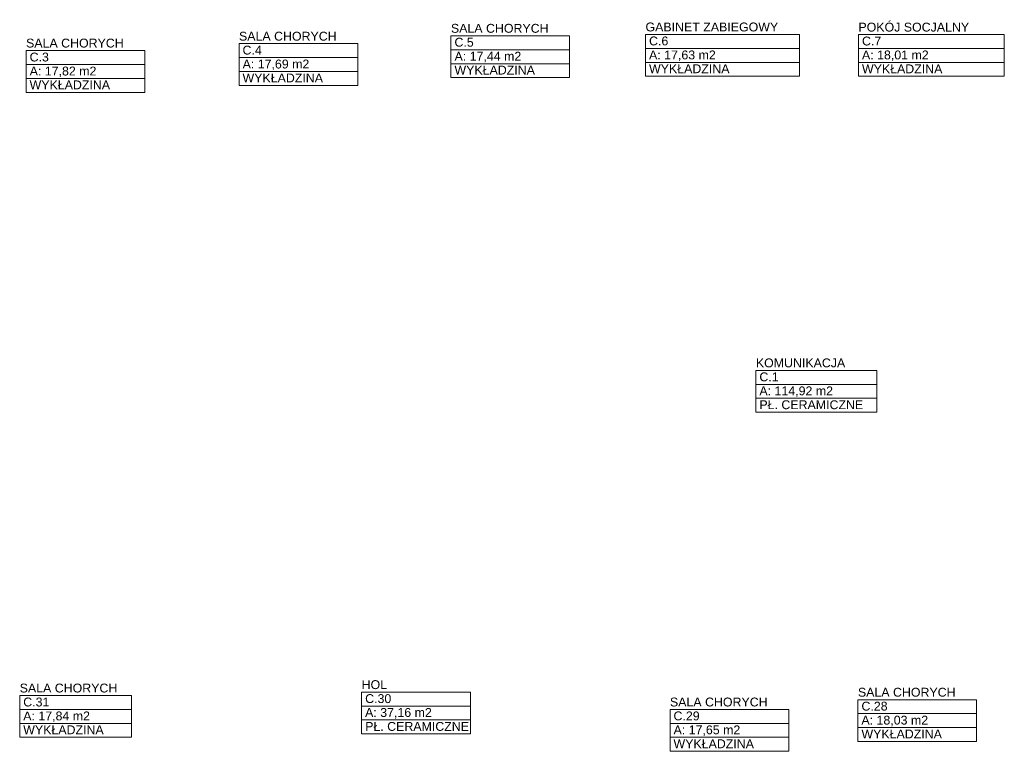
# Model space of a CAD drawing. Header units: millimetres. Extents: x 12683 to 90307, y 30842 to 62253.
# Tile 14 of 152: x 18389 to 19778, y 41222 to 42254. Entities that reach past the tile are written whole.
import ezdxf
from ezdxf.enums import TextEntityAlignment as Align

# ---------------------------------------------------------------- set-up
doc = ezdxf.new("R2010")
doc.units = ezdxf.units.MM
doc.header["$LTSCALE"] = 0.6
doc.layers.add('zzz_podklady_opisy', color=252, linetype='Continuous', lineweight=15)
doc.layers.add('zzzz_mapa', color=252, linetype='Continuous', lineweight=15)
doc.styles.add('GENERATED_STYLE_1', font='ARIAL.TTF')

# ---------------------------------------------------------------- blocks, each defined once
blk = doc.blocks.new('KOMUNIKACJA          _C.1_63_2', base_point=(255868, -37434))
at = {"layer": 'zzzz_mapa', "linetype": 'Continuous'}
for p, q in [((255014, -37238), (256722, -37238)), ((255014, -37434), (255014, -37238)), ((256722, -37238), (256722, -37434)), ((256722, -37434), (255014, -37434)), ((255014, -37434), (256722, -37434)), ((255014, -37630), (255014, -37434)), ((256722, -37434), (256722, -37630)), ((256722, -37630), (255014, -37630)), ((255014, -37630), (256722, -37630)), ((255014, -37827), (255014, -37630)), ((256722, -37630), (256722, -37827)), ((256722, -37827), (255014, -37827))]:
    blk.add_line(p, q, dxfattribs=at)
at = {"linetype": 'Continuous', "flags": 1}
for tag in ['ROOM_AREA', 'ROOM_PERIM', 'ROOM_WALLS_SURF', 'ROOM_DOORS_SURF', 'ROOM_WINDS_SURF', 'ROOM_BASELEV', 'ROOM_HEIGHT', 'ROOM_NET_AREA', 'ROOM_REDUCED_AREA', 'ROOM_CALC_AREA', 'ROOM_VOLUME']:
    blk.add_attdef(tag, text='', height=2000, dxfattribs=at).set_placement((255868, -38467), align=Align.BOTTOM_LEFT)
at = {"layer": 'zzzz_mapa', "linetype": 'Continuous', "insert": (255064, -37463), "char_height": 125, "attachment_point": 1, "style": 'GENERATED_STYLE_1'}
blk.add_mtext('{A: 114,92 m2}', dxfattribs=at)
at = {"layer": 'zzzz_mapa', "style": 'GENERATED_STYLE_1'}
for tag, p in [('ROOM_NAME', (255014, -37232)), ('ROOM_NUMBER', (255064, -37428)), ('basec', (255064, -37821))]:
    blk.add_attdef(tag, text='', height=125, dxfattribs=at).set_placement(p, align=Align.BOTTOM_LEFT)
blk = doc.blocks.new('SALA CHORYCH       _C.3  _66_2', base_point=(245555, -32923))
at = {"layer": 'zzzz_mapa', "linetype": 'Continuous'}
for p, q in [((244718, -32727), (246393, -32727)), ((244718, -32923), (244718, -32727)), ((246393, -32727), (246393, -32923)), ((246393, -32923), (244718, -32923)), ((244718, -32923), (246393, -32923)), ((244718, -33120), (244718, -32923)), ((246393, -32923), (246393, -33120)), ((246393, -33120), (244718, -33120)), ((244718, -33120), (246393, -33120)), ((244718, -33316), (244718, -33120)), ((246393, -33120), (246393, -33316)), ((246393, -33316), (244718, -33316))]:
    blk.add_line(p, q, dxfattribs=at)
at = {"linetype": 'Continuous', "flags": 1}
for tag in ['ROOM_AREA', 'ROOM_PERIM', 'ROOM_WALLS_SURF', 'ROOM_DOORS_SURF', 'ROOM_WINDS_SURF', 'ROOM_BASELEV', 'ROOM_HEIGHT', 'ROOM_NET_AREA', 'ROOM_REDUCED_AREA', 'ROOM_CALC_AREA', 'ROOM_VOLUME']:
    blk.add_attdef(tag, text='', height=2000, dxfattribs=at).set_placement((245555, -33956), align=Align.BOTTOM_LEFT)
at = {"layer": 'zzzz_mapa', "linetype": 'Continuous', "insert": (244768, -32952), "char_height": 125, "attachment_point": 1, "style": 'GENERATED_STYLE_1'}
blk.add_mtext('{A: 17,82 m2}', dxfattribs=at)
at = {"layer": 'zzzz_mapa', "style": 'GENERATED_STYLE_1'}
for tag, p in [('ROOM_NAME', (244718, -32721)), ('ROOM_NUMBER', (244768, -32917)), ('basec', (244768, -33310))]:
    blk.add_attdef(tag, text='', height=125, dxfattribs=at).set_placement(p, align=Align.BOTTOM_LEFT)
blk = doc.blocks.new('SALA CHORYCH       _C.4_67_2', base_point=(248559, -32826))
at = {"layer": 'zzzz_mapa', "linetype": 'Continuous'}
for p, q in [((247722, -32629), (249396, -32629)), ((247722, -32826), (247722, -32629)), ((249396, -32629), (249396, -32826)), ((249396, -32826), (247722, -32826)), ((247722, -32826), (249396, -32826)), ((247722, -33022), (247722, -32826)), ((249396, -32826), (249396, -33022)), ((249396, -33022), (247722, -33022)), ((247722, -33022), (249396, -33022)), ((247722, -33219), (247722, -33022)), ((249396, -33022), (249396, -33219)), ((249396, -33219), (247722, -33219))]:
    blk.add_line(p, q, dxfattribs=at)
at = {"linetype": 'Continuous', "flags": 1}
for tag in ['ROOM_AREA', 'ROOM_PERIM', 'ROOM_WALLS_SURF', 'ROOM_DOORS_SURF', 'ROOM_WINDS_SURF', 'ROOM_BASELEV', 'ROOM_HEIGHT', 'ROOM_NET_AREA', 'ROOM_REDUCED_AREA', 'ROOM_CALC_AREA', 'ROOM_VOLUME']:
    blk.add_attdef(tag, text='', height=2000, dxfattribs=at).set_placement((248559, -33859), align=Align.BOTTOM_LEFT)
at = {"layer": 'zzzz_mapa', "linetype": 'Continuous', "insert": (247772, -32854), "char_height": 125, "attachment_point": 1, "style": 'GENERATED_STYLE_1'}
blk.add_mtext('{A: 17,69 m2}', dxfattribs=at)
at = {"layer": 'zzzz_mapa', "style": 'GENERATED_STYLE_1'}
for tag, p in [('ROOM_NAME', (247722, -32623)), ('ROOM_NUMBER', (247772, -32820)), ('basec', (247772, -33213))]:
    blk.add_attdef(tag, text='', height=125, dxfattribs=at).set_placement(p, align=Align.BOTTOM_LEFT)
blk = doc.blocks.new('SALA CHORYCH       _C.5_68_2', base_point=(251549, -32714))
at = {"layer": 'zzzz_mapa', "linetype": 'Continuous'}
for p, q in [((250712, -32518), (252386, -32518)), ((250712, -32714), (250712, -32518)), ((252386, -32518), (252386, -32714)), ((252386, -32714), (250712, -32714)), ((250712, -32714), (252386, -32714)), ((250712, -32911), (250712, -32714)), ((252386, -32714), (252386, -32911)), ((252386, -32911), (250712, -32911)), ((250712, -32911), (252386, -32911)), ((250712, -33107), (250712, -32911)), ((252386, -32911), (252386, -33107)), ((252386, -33107), (250712, -33107))]:
    blk.add_line(p, q, dxfattribs=at)
at = {"linetype": 'Continuous', "flags": 1}
for tag in ['ROOM_AREA', 'ROOM_PERIM', 'ROOM_WALLS_SURF', 'ROOM_DOORS_SURF', 'ROOM_WINDS_SURF', 'ROOM_BASELEV', 'ROOM_HEIGHT', 'ROOM_NET_AREA', 'ROOM_REDUCED_AREA', 'ROOM_CALC_AREA', 'ROOM_VOLUME']:
    blk.add_attdef(tag, text='', height=2000, dxfattribs=at).set_placement((251549, -33748), align=Align.BOTTOM_LEFT)
at = {"layer": 'zzzz_mapa', "linetype": 'Continuous', "insert": (250762, -32743), "char_height": 125, "attachment_point": 1, "style": 'GENERATED_STYLE_1'}
blk.add_mtext('{A: 17,44 m2}', dxfattribs=at)
at = {"layer": 'zzzz_mapa', "style": 'GENERATED_STYLE_1'}
for tag, p in [('ROOM_NAME', (250712, -32512)), ('ROOM_NUMBER', (250762, -32709)), ('basec', (250762, -33101))]:
    blk.add_attdef(tag, text='', height=125, dxfattribs=at).set_placement(p, align=Align.BOTTOM_LEFT)
blk = doc.blocks.new('GABINET ZABIEGOWY       _C.6_69_2', base_point=(254543, -32696))
at = {"layer": 'zzzz_mapa', "linetype": 'Continuous'}
for p, q in [((253457, -32500), (255628, -32500)), ((253457, -32696), (253457, -32500)), ((255628, -32500), (255628, -32696)), ((255628, -32696), (253457, -32696)), ((253457, -32696), (255628, -32696)), ((253457, -32892), (253457, -32696)), ((255628, -32696), (255628, -32892)), ((255628, -32892), (253457, -32892)), ((253457, -32892), (255628, -32892)), ((253457, -33089), (253457, -32892)), ((255628, -32892), (255628, -33089)), ((255628, -33089), (253457, -33089))]:
    blk.add_line(p, q, dxfattribs=at)
at = {"linetype": 'Continuous', "flags": 1}
for tag in ['ROOM_AREA', 'ROOM_PERIM', 'ROOM_WALLS_SURF', 'ROOM_DOORS_SURF', 'ROOM_WINDS_SURF', 'ROOM_BASELEV', 'ROOM_HEIGHT', 'ROOM_NET_AREA', 'ROOM_REDUCED_AREA', 'ROOM_CALC_AREA', 'ROOM_VOLUME']:
    blk.add_attdef(tag, text='', height=2000, dxfattribs=at).set_placement((254543, -33729), align=Align.BOTTOM_LEFT)
at = {"layer": 'zzzz_mapa', "linetype": 'Continuous', "insert": (253507, -32725), "char_height": 125, "attachment_point": 1, "style": 'GENERATED_STYLE_1'}
blk.add_mtext('{A: 17,63 m2}', dxfattribs=at)
at = {"layer": 'zzzz_mapa', "style": 'GENERATED_STYLE_1'}
for tag, p in [('ROOM_NAME', (253457, -32494)), ('ROOM_NUMBER', (253507, -32690)), ('basec', (253507, -33083))]:
    blk.add_attdef(tag, text='', height=125, dxfattribs=at).set_placement(p, align=Align.BOTTOM_LEFT)
blk = doc.blocks.new('POKÓJ SOCJALNY           _C.7  _70_2', base_point=(257490, -32698))
at = {"layer": 'zzzz_mapa', "linetype": 'Continuous'}
for p, q in [((256461, -32501), (258519, -32501)), ((256461, -32698), (256461, -32501)), ((258519, -32501), (258519, -32698)), ((258519, -32698), (256461, -32698)), ((256461, -32698), (258519, -32698)), ((256461, -32894), (256461, -32698)), ((258519, -32698), (258519, -32894)), ((258519, -32894), (256461, -32894)), ((256461, -32894), (258519, -32894)), ((256461, -33090), (256461, -32894)), ((258519, -32894), (258519, -33090)), ((258519, -33090), (256461, -33090))]:
    blk.add_line(p, q, dxfattribs=at)
at = {"linetype": 'Continuous', "flags": 1}
for tag in ['ROOM_AREA', 'ROOM_PERIM', 'ROOM_WALLS_SURF', 'ROOM_DOORS_SURF', 'ROOM_WINDS_SURF', 'ROOM_BASELEV', 'ROOM_HEIGHT', 'ROOM_NET_AREA', 'ROOM_REDUCED_AREA', 'ROOM_CALC_AREA', 'ROOM_VOLUME']:
    blk.add_attdef(tag, text='', height=2000, dxfattribs=at).set_placement((257490, -33731), align=Align.BOTTOM_LEFT)
at = {"layer": 'zzzz_mapa', "linetype": 'Continuous', "insert": (256511, -32726), "char_height": 125, "attachment_point": 1, "style": 'GENERATED_STYLE_1'}
blk.add_mtext('{A: 18,01 m2}', dxfattribs=at)
at = {"layer": 'zzzz_mapa', "style": 'GENERATED_STYLE_1'}
for tag, p in [('ROOM_NAME', (256461, -32495)), ('ROOM_NUMBER', (256511, -32692)), ('basec', (256511, -33085))]:
    blk.add_attdef(tag, text='', height=125, dxfattribs=at).set_placement(p, align=Align.BOTTOM_LEFT)
blk = doc.blocks.new('SALA CHORYCH       _C.28_91_2', base_point=(257291, -42078))
at = {"layer": 'zzzz_mapa', "linetype": 'Continuous'}
for p, q in [((256453, -41882), (258128, -41882)), ((256453, -42078), (256453, -41882)), ((258128, -41882), (258128, -42078)), ((258128, -42078), (256453, -42078)), ((256453, -42078), (258128, -42078)), ((256453, -42275), (256453, -42078)), ((258128, -42078), (258128, -42275)), ((258128, -42275), (256453, -42275)), ((256453, -42275), (258128, -42275)), ((256453, -42471), (256453, -42275)), ((258128, -42275), (258128, -42471)), ((258128, -42471), (256453, -42471))]:
    blk.add_line(p, q, dxfattribs=at)
at = {"linetype": 'Continuous', "flags": 1}
for tag in ['ROOM_AREA', 'ROOM_PERIM', 'ROOM_WALLS_SURF', 'ROOM_DOORS_SURF', 'ROOM_WINDS_SURF', 'ROOM_BASELEV', 'ROOM_HEIGHT', 'ROOM_NET_AREA', 'ROOM_REDUCED_AREA', 'ROOM_CALC_AREA', 'ROOM_VOLUME']:
    blk.add_attdef(tag, text='', height=2000, dxfattribs=at).set_placement((257291, -43112), align=Align.BOTTOM_LEFT)
at = {"layer": 'zzzz_mapa', "linetype": 'Continuous', "insert": (256503, -42107), "char_height": 125, "attachment_point": 1, "style": 'GENERATED_STYLE_1'}
blk.add_mtext('{A: 18,03 m2}', dxfattribs=at)
at = {"layer": 'zzzz_mapa', "style": 'GENERATED_STYLE_1'}
for tag, p in [('ROOM_NAME', (256453, -41876)), ('ROOM_NUMBER', (256503, -42073)), ('basec', (256503, -42465))]:
    blk.add_attdef(tag, text='', height=125, dxfattribs=at).set_placement(p, align=Align.BOTTOM_LEFT)
blk = doc.blocks.new('SALA CHORYCH       _C.29_92_2', base_point=(254639, -42217))
at = {"layer": 'zzzz_mapa', "linetype": 'Continuous'}
for p, q in [((253802, -42020), (255476, -42020)), ((253802, -42217), (253802, -42020)), ((255476, -42020), (255476, -42217)), ((255476, -42217), (253802, -42217)), ((253802, -42217), (255476, -42217)), ((253802, -42413), (253802, -42217)), ((255476, -42217), (255476, -42413)), ((255476, -42413), (253802, -42413)), ((253802, -42413), (255476, -42413)), ((253802, -42610), (253802, -42413)), ((255476, -42413), (255476, -42610)), ((255476, -42610), (253802, -42610))]:
    blk.add_line(p, q, dxfattribs=at)
at = {"linetype": 'Continuous', "flags": 1}
for tag in ['ROOM_AREA', 'ROOM_PERIM', 'ROOM_WALLS_SURF', 'ROOM_DOORS_SURF', 'ROOM_WINDS_SURF', 'ROOM_BASELEV', 'ROOM_HEIGHT', 'ROOM_NET_AREA', 'ROOM_REDUCED_AREA', 'ROOM_CALC_AREA', 'ROOM_VOLUME']:
    blk.add_attdef(tag, text='', height=2000, dxfattribs=at).set_placement((254639, -43250), align=Align.BOTTOM_LEFT)
at = {"layer": 'zzzz_mapa', "linetype": 'Continuous', "insert": (253852, -42245), "char_height": 125, "attachment_point": 1, "style": 'GENERATED_STYLE_1'}
blk.add_mtext('{A: 17,65 m2}', dxfattribs=at)
at = {"layer": 'zzzz_mapa', "style": 'GENERATED_STYLE_1'}
for tag, p in [('ROOM_NAME', (253802, -42014)), ('ROOM_NUMBER', (253852, -42211)), ('basec', (253852, -42604))]:
    blk.add_attdef(tag, text='', height=125, dxfattribs=at).set_placement(p, align=Align.BOTTOM_LEFT)
blk = doc.blocks.new('HOL       _C.30_93_2', base_point=(250220, -41972))
at = {"layer": 'zzzz_mapa', "linetype": 'Continuous'}
for p, q in [((249451, -41775), (250989, -41775)), ((249451, -41972), (249451, -41775)), ((250989, -41775), (250989, -41972)), ((250989, -41972), (249451, -41972)), ((249451, -41972), (250989, -41972)), ((249451, -42168), (249451, -41972)), ((250989, -41972), (250989, -42168)), ((250989, -42168), (249451, -42168)), ((249451, -42168), (250989, -42168)), ((249451, -42365), (249451, -42168)), ((250989, -42168), (250989, -42365)), ((250989, -42365), (249451, -42365))]:
    blk.add_line(p, q, dxfattribs=at)
at = {"linetype": 'Continuous', "flags": 1}
for tag in ['ROOM_AREA', 'ROOM_PERIM', 'ROOM_WALLS_SURF', 'ROOM_DOORS_SURF', 'ROOM_WINDS_SURF', 'ROOM_BASELEV', 'ROOM_HEIGHT', 'ROOM_NET_AREA', 'ROOM_REDUCED_AREA', 'ROOM_CALC_AREA', 'ROOM_VOLUME']:
    blk.add_attdef(tag, text='', height=2000, dxfattribs=at).set_placement((250220, -43005), align=Align.BOTTOM_LEFT)
at = {"layer": 'zzzz_mapa', "linetype": 'Continuous', "insert": (249501, -42000), "char_height": 125, "attachment_point": 1, "style": 'GENERATED_STYLE_1'}
blk.add_mtext('{A: 37,16 m2}', dxfattribs=at)
at = {"layer": 'zzzz_mapa', "style": 'GENERATED_STYLE_1'}
for tag, p in [('ROOM_NAME', (249451, -41770)), ('ROOM_NUMBER', (249501, -41966)), ('basec', (249501, -42359))]:
    blk.add_attdef(tag, text='', height=125, dxfattribs=at).set_placement(p, align=Align.BOTTOM_LEFT)
blk = doc.blocks.new('SALA CHORYCH     _C.31_94_2', base_point=(245417, -42020))
at = {"layer": 'zzzz_mapa', "linetype": 'Continuous'}
for p, q in [((244628, -41824), (246206, -41824)), ((244628, -42020), (244628, -41824)), ((246206, -41824), (246206, -42020)), ((246206, -42020), (244628, -42020)), ((244628, -42020), (246206, -42020)), ((244628, -42216), (244628, -42020)), ((246206, -42020), (246206, -42216)), ((246206, -42216), (244628, -42216)), ((244628, -42216), (246206, -42216)), ((244628, -42413), (244628, -42216)), ((246206, -42216), (246206, -42413)), ((246206, -42413), (244628, -42413))]:
    blk.add_line(p, q, dxfattribs=at)
at = {"linetype": 'Continuous', "flags": 1}
for tag in ['ROOM_AREA', 'ROOM_PERIM', 'ROOM_WALLS_SURF', 'ROOM_DOORS_SURF', 'ROOM_WINDS_SURF', 'ROOM_BASELEV', 'ROOM_HEIGHT', 'ROOM_NET_AREA', 'ROOM_REDUCED_AREA', 'ROOM_CALC_AREA', 'ROOM_VOLUME']:
    blk.add_attdef(tag, text='', height=2000, dxfattribs=at).set_placement((245417, -43053), align=Align.BOTTOM_LEFT)
at = {"layer": 'zzzz_mapa', "linetype": 'Continuous', "insert": (244678, -42049), "char_height": 125, "attachment_point": 1, "style": 'GENERATED_STYLE_1'}
blk.add_mtext('{A: 17,84 m2}', dxfattribs=at)
at = {"layer": 'zzzz_mapa', "style": 'GENERATED_STYLE_1'}
for tag, p in [('ROOM_NAME', (244628, -41818)), ('ROOM_NUMBER', (244678, -42014)), ('basec', (244678, -42407))]:
    blk.add_attdef(tag, text='', height=125, dxfattribs=at).set_placement(p, align=Align.BOTTOM_LEFT)

msp = doc.modelspace()

# ---------------------------------------------------------------- block references
at = {"layer": 'zzz_podklady_opisy'}
ref = msp.add_blockref('SALA CHORYCH       _C.5_68_2', (19080.9, 42211.8), dxfattribs=dict(at, xscale=0.1, yscale=0.1, zscale=0.1))
ref.add_attrib('ROOM_NAME', 'SALA CHORYCH', dxfattribs={"layer": 'zzzz_mapa', "color": 5, "linetype": 'Continuous', "height": 12.5, "style": 'GENERATED_STYLE_1'}).set_placement((18997.1, 42232), align=Align.BOTTOM_LEFT)
ref.add_attrib('ROOM_NUMBER', 'C.5', dxfattribs={"layer": 'zzzz_mapa', "color": 5, "linetype": 'Continuous', "height": 12.5, "style": 'GENERATED_STYLE_1'}).set_placement((19002.1, 42212.4), align=Align.BOTTOM_LEFT)
ref.add_attrib('basec', 'WYKŁADZINA', dxfattribs={"layer": 'zzzz_mapa', "color": 5, "linetype": 'Continuous', "height": 12.5, "style": 'GENERATED_STYLE_1'}).set_placement((19002.1, 42173.1), align=Align.BOTTOM_LEFT)
ref = msp.add_blockref('GABINET ZABIEGOWY       _C.6_69_2', (19380.2, 42213.6), dxfattribs=dict(at, xscale=0.1, yscale=0.1, zscale=0.1))
ref.add_attrib('ROOM_NAME', 'GABINET ZABIEGOWY', dxfattribs={"layer": 'zzzz_mapa', "color": 5, "linetype": 'Continuous', "height": 12.5, "style": 'GENERATED_STYLE_1'}).set_placement((19271.6, 42233.9), align=Align.BOTTOM_LEFT)
ref.add_attrib('ROOM_NUMBER', 'C.6', dxfattribs={"layer": 'zzzz_mapa', "color": 5, "linetype": 'Continuous', "height": 12.5, "style": 'GENERATED_STYLE_1'}).set_placement((19276.6, 42214.2), align=Align.BOTTOM_LEFT)
ref.add_attrib('basec', 'WYKŁADZINA', dxfattribs={"layer": 'zzzz_mapa', "color": 5, "linetype": 'Continuous', "height": 12.5, "style": 'GENERATED_STYLE_1'}).set_placement((19276.6, 42175), align=Align.BOTTOM_LEFT)
ref = msp.add_blockref('POKÓJ SOCJALNY           _C.7  _70_2', (19674.9, 42213.5), dxfattribs=dict(at, xscale=0.1, yscale=0.1, zscale=0.1))
ref.add_attrib('ROOM_NAME', 'POKÓJ SOCJALNY', dxfattribs={"layer": 'zzzz_mapa', "color": 5, "linetype": 'Continuous', "height": 12.5, "style": 'GENERATED_STYLE_1'}).set_placement((19572, 42233.7), align=Align.BOTTOM_LEFT)
ref.add_attrib('ROOM_NUMBER', 'C.7', dxfattribs={"layer": 'zzzz_mapa', "color": 5, "linetype": 'Continuous', "height": 12.5, "style": 'GENERATED_STYLE_1'}).set_placement((19577, 42214.1), align=Align.BOTTOM_LEFT)
ref.add_attrib('basec', 'WYKŁADZINA', dxfattribs={"layer": 'zzzz_mapa', "color": 5, "linetype": 'Continuous', "height": 12.5, "style": 'GENERATED_STYLE_1'}).set_placement((19577, 42174.8), align=Align.BOTTOM_LEFT)
ref = msp.add_blockref('SALA CHORYCH       _C.4_67_2', (18781.9, 42200.7), dxfattribs=dict(at, xscale=0.1, yscale=0.1, zscale=0.1))
ref.add_attrib('ROOM_NAME', 'SALA CHORYCH', dxfattribs={"layer": 'zzzz_mapa', "color": 5, "linetype": 'Continuous', "height": 12.5, "style": 'GENERATED_STYLE_1'}).set_placement((18698.1, 42220.9), align=Align.BOTTOM_LEFT)
ref.add_attrib('ROOM_NUMBER', 'C.4', dxfattribs={"layer": 'zzzz_mapa', "color": 5, "linetype": 'Continuous', "height": 12.5, "style": 'GENERATED_STYLE_1'}).set_placement((18703.1, 42201.3), align=Align.BOTTOM_LEFT)
ref.add_attrib('basec', 'WYKŁADZINA', dxfattribs={"layer": 'zzzz_mapa', "color": 5, "linetype": 'Continuous', "height": 12.5, "style": 'GENERATED_STYLE_1'}).set_placement((18703.1, 42162), align=Align.BOTTOM_LEFT)
ref = msp.add_blockref('SALA CHORYCH       _C.3  _66_2', (18481.5, 42190.9), dxfattribs=dict(at, xscale=0.1, yscale=0.1, zscale=0.1))
ref.add_attrib('ROOM_NAME', 'SALA CHORYCH', dxfattribs={"layer": 'zzzz_mapa', "color": 5, "linetype": 'Continuous', "height": 12.5, "style": 'GENERATED_STYLE_1'}).set_placement((18397.7, 42211.2), align=Align.BOTTOM_LEFT)
ref.add_attrib('ROOM_NUMBER', 'C.3', dxfattribs={"layer": 'zzzz_mapa', "color": 5, "linetype": 'Continuous', "height": 12.5, "style": 'GENERATED_STYLE_1'}).set_placement((18402.7, 42191.5), align=Align.BOTTOM_LEFT)
ref.add_attrib('basec', 'WYKŁADZINA', dxfattribs={"layer": 'zzzz_mapa', "color": 5, "linetype": 'Continuous', "height": 12.5, "style": 'GENERATED_STYLE_1'}).set_placement((18402.7, 42152.2), align=Align.BOTTOM_LEFT)
ref = msp.add_blockref('KOMUNIKACJA          _C.1_63_2', (19512.7, 41739.8), dxfattribs=dict(at, xscale=0.1, yscale=0.1, zscale=0.1))
ref.add_attrib('ROOM_NAME', 'KOMUNIKACJA', dxfattribs={"layer": 'zzzz_mapa', "color": 5, "linetype": 'Continuous', "height": 12.5, "style": 'GENERATED_STYLE_1'}).set_placement((19427.3, 41760.1), align=Align.BOTTOM_LEFT)
ref.add_attrib('ROOM_NUMBER', 'C.1', dxfattribs={"layer": 'zzzz_mapa', "color": 5, "linetype": 'Continuous', "height": 12.5, "style": 'GENERATED_STYLE_1'}).set_placement((19432.3, 41740.4), align=Align.BOTTOM_LEFT)
ref.add_attrib('basec', 'PŁ. CERAMICZNE', dxfattribs={"layer": 'zzzz_mapa', "color": 5, "linetype": 'Continuous', "height": 12.5, "style": 'GENERATED_STYLE_1'}).set_placement((19432.3, 41701.1), align=Align.BOTTOM_LEFT)
ref = msp.add_blockref('SALA CHORYCH     _C.31_94_2', (18467.6, 41281.3), dxfattribs=dict(at, xscale=0.1, yscale=0.1, zscale=0.1))
ref.add_attrib('ROOM_NAME', 'SALA CHORYCH', dxfattribs={"layer": 'zzzz_mapa', "color": 5, "linetype": 'Continuous', "height": 12.5, "style": 'GENERATED_STYLE_1'}).set_placement((18388.7, 41301.5), align=Align.BOTTOM_LEFT)
ref.add_attrib('ROOM_NUMBER', 'C.31', dxfattribs={"layer": 'zzzz_mapa', "color": 5, "linetype": 'Continuous', "height": 12.5, "style": 'GENERATED_STYLE_1'}).set_placement((18393.7, 41281.8), align=Align.BOTTOM_LEFT)
ref.add_attrib('basec', 'WYKŁADZINA', dxfattribs={"layer": 'zzzz_mapa', "color": 5, "linetype": 'Continuous', "height": 12.5, "style": 'GENERATED_STYLE_1'}).set_placement((18393.7, 41242.6), align=Align.BOTTOM_LEFT)
ref = msp.add_blockref('HOL       _C.30_93_2', (18947.9, 41286.1), dxfattribs=dict(at, xscale=0.1, yscale=0.1, zscale=0.1))
ref.add_attrib('ROOM_NAME', 'HOL', dxfattribs={"layer": 'zzzz_mapa', "color": 5, "linetype": 'Continuous', "height": 12.5, "style": 'GENERATED_STYLE_1'}).set_placement((18871.1, 41306.3), align=Align.BOTTOM_LEFT)
ref.add_attrib('ROOM_NUMBER', 'C.30', dxfattribs={"layer": 'zzzz_mapa', "color": 5, "linetype": 'Continuous', "height": 12.5, "style": 'GENERATED_STYLE_1'}).set_placement((18876.1, 41286.6), align=Align.BOTTOM_LEFT)
ref.add_attrib('basec', 'PŁ. CERAMICZNE', dxfattribs={"layer": 'zzzz_mapa', "color": 5, "linetype": 'Continuous', "height": 12.5, "style": 'GENERATED_STYLE_1'}).set_placement((18876.1, 41247.4), align=Align.BOTTOM_LEFT)
ref = msp.add_blockref('SALA CHORYCH       _C.28_91_2', (19655, 41275.4), dxfattribs=dict(at, xscale=0.1, yscale=0.1, zscale=0.1))
ref.add_attrib('ROOM_NAME', 'SALA CHORYCH', dxfattribs={"layer": 'zzzz_mapa', "color": 5, "linetype": 'Continuous', "height": 12.5, "style": 'GENERATED_STYLE_1'}).set_placement((19571.3, 41295.6), align=Align.BOTTOM_LEFT)
ref.add_attrib('ROOM_NUMBER', 'C.28', dxfattribs={"layer": 'zzzz_mapa', "color": 5, "linetype": 'Continuous', "height": 12.5, "style": 'GENERATED_STYLE_1'}).set_placement((19576.3, 41276), align=Align.BOTTOM_LEFT)
ref.add_attrib('basec', 'WYKŁADZINA', dxfattribs={"layer": 'zzzz_mapa', "color": 5, "linetype": 'Continuous', "height": 12.5, "style": 'GENERATED_STYLE_1'}).set_placement((19576.3, 41236.7), align=Align.BOTTOM_LEFT)
ref = msp.add_blockref('SALA CHORYCH       _C.29_92_2', (19389.9, 41261.6), dxfattribs=dict(at, xscale=0.1, yscale=0.1, zscale=0.1))
ref.add_attrib('ROOM_NAME', 'SALA CHORYCH', dxfattribs={"layer": 'zzzz_mapa', "color": 5, "linetype": 'Continuous', "height": 12.5, "style": 'GENERATED_STYLE_1'}).set_placement((19306.1, 41281.8), align=Align.BOTTOM_LEFT)
ref.add_attrib('ROOM_NUMBER', 'C.29', dxfattribs={"layer": 'zzzz_mapa', "color": 5, "linetype": 'Continuous', "height": 12.5, "style": 'GENERATED_STYLE_1'}).set_placement((19311.1, 41262.2), align=Align.BOTTOM_LEFT)
ref.add_attrib('basec', 'WYKŁADZINA', dxfattribs={"layer": 'zzzz_mapa', "color": 5, "linetype": 'Continuous', "height": 12.5, "style": 'GENERATED_STYLE_1'}).set_placement((19311.1, 41222.9), align=Align.BOTTOM_LEFT)

doc.saveas('drawing.dxf')
